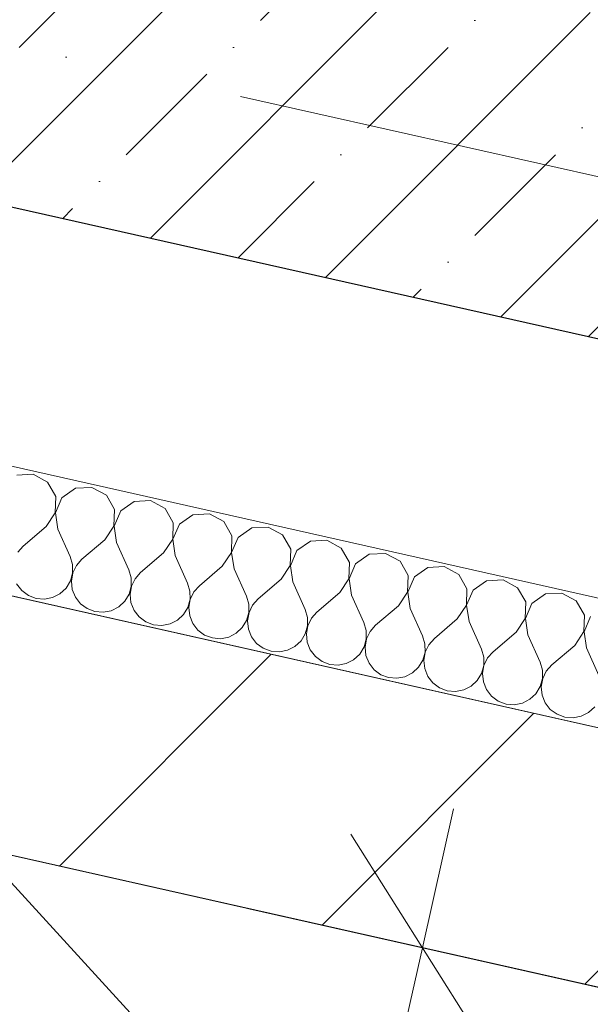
# Model space of a CAD drawing. Header units: millimetres. Extents: x -7213913 to -6999406, y 6129472 to 6470382.
# Tile 174 of 256: x -7192679 to -7192228, y 6174632 to 6175410. Entities that reach past the tile are written whole.
import ezdxf
from ezdxf.enums import TextEntityAlignment as Align

# ---------------------------------------------------------------- set-up
doc = ezdxf.new("R2010")
doc.units = ezdxf.units.MM
doc.header["$MEASUREMENT"] = 0
doc.linetypes.add('Штрихпунктирная', pattern=[670.277762, 352.777767, -176.388884, 0, -141.111112])
for name, color, linetype, lineweight in [('0_Ном._пера__1', 7, 'Continuous', 0), ('0_Ном._пера__120', 7, 'Continuous', 0), ('S - квартира_помещение.АР_Ном._пера__101', 252, 'Continuous', 0), ('АР-Стены_внутренние_пилоны.АР_Ном._пера__1', 7, 'Continuous', 30), ('АР-Стены_Перегородки_межквартирные_200.АР_Ном._пера__1', 7, 'Continuous', 30), ('АР-Чертеж-Оси_Осевые размеры.АР_Ном._пера__120', 7, 'Continuous', 0), ('АР-Чертеж-Размеры.АР_Ном._пера__1', 7, 'Continuous', 0)]:
    doc.layers.add(name, color=color, linetype=linetype, lineweight=lineweight)
for name, color, linetype in [('S - квартира_помещение.АР', 7, 'Continuous'), ('АР-Стены_внутренние_пилоны.АР', 7, 'Continuous'), ('АР-Стены_Перегородки_межквартирные_200.АР', 7, 'Continuous'), ('АР-Чертеж-Оси_Осевые размеры.АР', 7, 'Continuous'), ('АР-Чертеж-Размеры.АР', 7, 'Continuous')]:
    doc.layers.add(name, color=color, linetype=linetype)
doc.styles.add('РЎР“Р•РќР•Р\xa0Р\x98Р\xa0_РЎРўР\x98Р›Р¬_3', font='GOST_Common.ttf')
doc.styles.add('РЎР“Р•РќР•Р\xa0Р\x98Р\xa0_РЎРўР\x98Р›Р¬_5', font='GOTHIC.TTF')
doc.dimstyles.new('СГЕНЕРИР_СТИЛЬ__3', dxfattribs={"dimtxt": 129.999995, "dimasz": 142.5, "dimexe": 0.18, "dimexo": 300000, "dimgap": 0, "dimtad": 1, "dimdec": 0, "dimzin": 0, "dimdsep": 46, "dimtxsty": 'РЎР“Р•РќР•Р\xa0Р\x98Р\xa0_РЎРўР\x98Р›Р¬_3', "dimblk": 'ARROWHEAD_6', "dimblk1": 'ARROWHEAD_6', "dimblk2": 'ARROWHEAD_6', "dimcen": 0.09, "dimclrd": 7, "dimclre": 7, "dimclrt": 7, "dimazin": 0, "dimtfac": 1, "dimtdec": 4, "dimtmove": 0, "dimatfit": 3, "dimfxl": 1, "dimtolj": 1, "dimtzin": 0, "dimarcsym": 0})
doc.dimstyles.new('СГЕНЕРИР_СТИЛЬ__5', dxfattribs={"dimtxt": 200, "dimasz": 142.5, "dimexe": 0.18, "dimexo": 0.0625, "dimgap": 0, "dimtad": 1, "dimdec": 0, "dimzin": 0, "dimdsep": 46, "dimtxsty": 'РЎР“Р•РќР•Р\xa0Р\x98Р\xa0_РЎРўР\x98Р›Р¬_3', "dimblk": 'ARROWHEAD_6', "dimblk1": 'ARROWHEAD_6', "dimblk2": 'ARROWHEAD_6', "dimcen": 0.09, "dimse1": 1, "dimse2": 1, "dimclrd": 7, "dimclre": 7, "dimclrt": 7, "dimazin": 0, "dimtfac": 1, "dimtdec": 4, "dimtmove": 0, "dimatfit": 3, "dimfxl": 1, "dimtolj": 1, "dimtzin": 0, "dimarcsym": 0})

# ---------------------------------------------------------------- blocks, each defined once
blk = doc.blocks.new('Стена_10_10', base_point=(-7193465.12, 6175565.61))
at = {"layer": 'АР-Стены_внутренние_пилоны.АР', "linetype": 'Continuous', "lineweight": 0, "true_color": 0x000000}
h = blk.add_hatch(dxfattribs=at)
h.set_pattern_fill('ЖЕЛЕЗОБЕТОН__PROJECT__000A', color=18, style=0, pattern_type=2)
h.set_pattern_definition([(45, (-6566190.34, 6562677.8), (-84.852814, 84.852814), []), (45, (-6566232.77, 6562720.22), (-84.852814, 84.852814), [90, -30, 0, -30])])
h.paths.add_polyline_path([(-7191471.7, 6175246.02), (-7193315.77, 6175660.18), (-7193370.55, 6175416.26), (-7191526.49, 6175002.1)])
at = {"layer": 'АР-Стены_внутренние_пилоны.АР_Ном._пера__1', "color": 7, "linetype": 'Continuous', "lineweight": 30, "flags": 128}
blk.add_lwpolyline([(-7193614.48, 6175471.04), (-7191526.49, 6175002.1)], dxfattribs=at)
blk = doc.blocks.new('Стена_198_10', base_point=(-7193336.24, 6174998.62))
at = {"layer": 'АР-Стены_Перегородки_межквартирные_200.АР', "linetype": 'Continuous', "lineweight": 0, "true_color": 0x000000}
h = blk.add_hatch(dxfattribs=at)
h.set_pattern_fill('БЛОКИ_БЕТОННЫЕ_ЭФФЕКТИВН_28', color=18, style=0, pattern_type=2)
h.set_pattern_definition([(45, (-6566190.34, 6562677.8), (-127.279217, 127.279217), [])])
h.paths.add_polyline_path([(-7193260.58, 6174879.14), (-7186020.2, 6173252.99), (-7185976.38, 6173448.13), (-7193216.75, 6175074.28)])
at = {"layer": 'АР-Стены_Перегородки_межквартирные_200.АР_Ном._пера__1', "color": 7, "linetype": 'Continuous', "lineweight": 15, "flags": 128}
for points in [[(-7191543.44, 6174698.46), (-7193216.75, 6175074.28)], [(-7193260.58, 6174879.14), (-7186104.13, 6173271.84)]]:
    blk.add_lwpolyline(points, dxfattribs=at)
blk = doc.blocks.new('*X826', base_point=(-6566190.34, 6562677.79))
at = {"layer": '0_Ном._пера__1', "color": 7, "linetype": 'Continuous', "lineweight": 0}
for p, q in [((-7192668.62, 6175051.2), (-7192681.62, 6175050.48)), ((-7192657.19, 6175044.99), (-7192668.62, 6175051.2)), ((-7192650.73, 6175033.69), (-7192657.19, 6175044.99)), ((-7192635.16, 6175040.04), (-7192645.83, 6175032.59)), ((-7192622.16, 6175040.77), (-7192635.16, 6175040.04)), ((-7192610.73, 6175034.55), (-7192622.16, 6175040.77)), ((-7192651.17, 6175020.69), (-7192650.73, 6175033.69)), ((-7192645.83, 6175032.59), (-7192650.99, 6175020.65)), ((-7192604.27, 6175023.26), (-7192610.73, 6175034.55)), ((-7192588.69, 6175029.61), (-7192599.36, 6175022.16)), ((-7192575.7, 6175030.33), (-7192588.69, 6175029.61)), ((-7192564.27, 6175024.12), (-7192575.7, 6175030.33)), ((-7192658.39, 6175009.86), (-7192651.17, 6175020.69)), ((-7192650.99, 6175020.65), (-7192649.1, 6175007.77)), ((-7192604.71, 6175010.25), (-7192604.27, 6175023.26)), ((-7192599.36, 6175022.16), (-7192604.52, 6175010.21)), ((-7192557.81, 6175012.82), (-7192564.27, 6175024.12)), ((-7192558.25, 6174999.82), (-7192557.81, 6175012.82)), ((-7192542.23, 6175019.17), (-7192552.9, 6175011.72)), ((-7192529.24, 6175019.9), (-7192542.23, 6175019.17)), ((-7192517.81, 6175013.68), (-7192529.24, 6175019.9)), ((-7192511.35, 6175002.39), (-7192517.81, 6175013.68)), ((-7192658.39, 6175009.86), (-7192676.5, 6174994.4)), ((-7192649.1, 6175007.77), (-7192639.33, 6174986.06)), ((-7192611.93, 6174999.42), (-7192604.71, 6175010.25)), ((-7192604.52, 6175010.21), (-7192602.63, 6174997.34)), ((-7192552.9, 6175011.72), (-7192558.06, 6174999.78)), ((-7192495.77, 6175008.74), (-7192506.44, 6175001.29)), ((-7192482.78, 6175009.46), (-7192495.77, 6175008.74)), ((-7192471.34, 6175003.25), (-7192482.78, 6175009.46)), ((-7192611.93, 6174999.42), (-7192630.04, 6174983.97)), ((-7192602.63, 6174997.34), (-7192592.87, 6174975.62)), ((-7192565.46, 6174988.99), (-7192558.25, 6174999.82)), ((-7192558.06, 6174999.78), (-7192556.17, 6174986.9)), ((-7192511.79, 6174989.38), (-7192511.35, 6175002.39)), ((-7192506.44, 6175001.29), (-7192511.6, 6174989.34)), ((-7192464.88, 6174991.95), (-7192471.34, 6175003.25)), ((-7192449.31, 6174998.3), (-7192459.98, 6174990.85)), ((-7192436.32, 6174999.03), (-7192449.31, 6174998.3)), ((-7192424.88, 6174992.81), (-7192436.32, 6174999.03)), ((-7192676.5, 6174994.4), (-7192680.86, 6174989.49)), ((-7192519, 6174978.55), (-7192511.79, 6174989.38)), ((-7192511.6, 6174989.34), (-7192509.71, 6174976.47)), ((-7192465.33, 6174978.95), (-7192464.88, 6174991.95)), ((-7192459.98, 6174990.85), (-7192465.14, 6174978.91)), ((-7192418.42, 6174981.52), (-7192424.88, 6174992.81)), ((-7192637.49, 6174979.75), (-7192639.33, 6174986.06)), ((-7192630.04, 6174983.97), (-7192634.4, 6174979.06)), ((-7192565.46, 6174988.99), (-7192583.58, 6174973.53)), ((-7192556.17, 6174986.9), (-7192546.41, 6174965.19)), ((-7192402.85, 6174987.87), (-7192413.52, 6174980.42)), ((-7192389.85, 6174988.59), (-7192402.85, 6174987.87)), ((-7192378.42, 6174982.38), (-7192389.85, 6174988.59)), ((-7192371.96, 6174971.08), (-7192378.42, 6174982.38)), ((-7192637.44, 6174973.18), (-7192637.49, 6174979.75)), ((-7192634.4, 6174979.06), (-7192637.25, 6174973.14)), ((-7192591.03, 6174969.32), (-7192592.87, 6174975.62)), ((-7192519, 6174978.55), (-7192537.12, 6174963.1)), ((-7192509.71, 6174976.47), (-7192499.95, 6174954.75)), ((-7192472.54, 6174968.12), (-7192465.33, 6174978.95)), ((-7192465.14, 6174978.91), (-7192463.25, 6174966.03)), ((-7192418.87, 6174968.51), (-7192418.42, 6174981.52)), ((-7192413.52, 6174980.42), (-7192418.68, 6174968.47)), ((-7192356.39, 6174977.43), (-7192367.06, 6174969.98)), ((-7192343.39, 6174978.16), (-7192356.39, 6174977.43)), ((-7192331.96, 6174971.95), (-7192343.39, 6174978.16)), ((-7192642.6, 6174961.24), (-7192639.19, 6174966.85)), ((-7192639.19, 6174966.85), (-7192637.44, 6174973.18)), ((-7192637.25, 6174973.14), (-7192638.38, 6174966.67)), ((-7192638.38, 6174966.67), (-7192637.7, 6174960.13)), ((-7192590.98, 6174962.75), (-7192591.03, 6174969.32)), ((-7192587.94, 6174968.62), (-7192590.79, 6174962.7)), ((-7192583.58, 6174973.53), (-7192587.94, 6174968.62)), ((-7192472.54, 6174968.12), (-7192490.65, 6174952.66)), ((-7192463.25, 6174966.03), (-7192453.48, 6174944.32)), ((-7192426.08, 6174957.68), (-7192418.87, 6174968.51)), ((-7192418.68, 6174968.47), (-7192416.79, 6174955.6)), ((-7192372.4, 6174958.08), (-7192371.96, 6174971.08)), ((-7192367.06, 6174969.98), (-7192372.22, 6174958.04)), ((-7192325.5, 6174960.65), (-7192331.96, 6174971.95)), ((-7192309.92, 6174967), (-7192320.59, 6174959.55)), ((-7192296.93, 6174967.72), (-7192309.92, 6174967)), ((-7192285.5, 6174961.51), (-7192296.93, 6174967.72)), ((-7192681.71, 6174964.47), (-7192677.7, 6174959.27)), ((-7192677.7, 6174959.27), (-7192672.41, 6174955.37)), ((-7192647.42, 6174956.77), (-7192642.6, 6174961.24)), ((-7192637.7, 6174960.13), (-7192635.25, 6174954.04)), ((-7192592.73, 6174956.41), (-7192590.98, 6174962.75)), ((-7192590.79, 6174962.7), (-7192591.92, 6174956.23)), ((-7192544.57, 6174958.88), (-7192546.41, 6174965.19)), ((-7192544.52, 6174952.31), (-7192544.57, 6174958.88)), ((-7192541.48, 6174958.19), (-7192544.33, 6174952.27)), ((-7192537.12, 6174963.1), (-7192541.48, 6174958.19)), ((-7192325.94, 6174947.64), (-7192325.5, 6174960.65)), ((-7192320.59, 6174959.55), (-7192325.75, 6174947.6)), ((-7192279.04, 6174950.21), (-7192285.5, 6174961.51)), ((-7192672.41, 6174955.37), (-7192666.26, 6174953.06)), ((-7192666.26, 6174953.06), (-7192659.72, 6174952.52)), ((-7192659.72, 6174952.52), (-7192653.27, 6174953.79)), ((-7192653.27, 6174953.79), (-7192647.42, 6174956.77)), ((-7192635.25, 6174954.04), (-7192631.24, 6174948.84)), ((-7192600.96, 6174946.33), (-7192596.14, 6174950.8)), ((-7192596.14, 6174950.8), (-7192592.73, 6174956.41)), ((-7192591.92, 6174956.23), (-7192591.23, 6174949.7)), ((-7192546.27, 6174945.98), (-7192544.52, 6174952.31)), ((-7192544.33, 6174952.27), (-7192545.46, 6174945.8)), ((-7192498.1, 6174948.45), (-7192499.95, 6174954.75)), ((-7192490.65, 6174952.66), (-7192495.02, 6174947.75)), ((-7192426.08, 6174957.68), (-7192444.19, 6174942.23)), ((-7192416.79, 6174955.6), (-7192407.02, 6174933.88)), ((-7192379.62, 6174947.25), (-7192372.4, 6174958.08)), ((-7192372.22, 6174958.04), (-7192370.33, 6174945.16)), ((-7192263.46, 6174956.56), (-7192274.13, 6174949.11)), ((-7192250.47, 6174957.29), (-7192263.46, 6174956.56)), ((-7192239.04, 6174951.08), (-7192250.47, 6174957.29)), ((-7192232.58, 6174939.78), (-7192239.04, 6174951.08)), ((-7192631.24, 6174948.84), (-7192625.95, 6174944.94)), ((-7192625.95, 6174944.94), (-7192619.8, 6174942.63)), ((-7192619.8, 6174942.63), (-7192613.26, 6174942.08)), ((-7192613.26, 6174942.08), (-7192606.81, 6174943.35)), ((-7192606.81, 6174943.35), (-7192600.96, 6174946.33)), ((-7192591.23, 6174949.7), (-7192588.79, 6174943.6)), ((-7192588.79, 6174943.6), (-7192584.77, 6174938.4)), ((-7192549.68, 6174940.37), (-7192546.27, 6174945.98)), ((-7192545.46, 6174945.8), (-7192544.77, 6174939.26)), ((-7192498.06, 6174941.88), (-7192498.1, 6174948.45)), ((-7192495.02, 6174947.75), (-7192497.87, 6174941.84)), ((-7192451.64, 6174938.01), (-7192453.48, 6174944.32)), ((-7192379.62, 6174947.25), (-7192397.73, 6174931.79)), ((-7192370.33, 6174945.16), (-7192360.56, 6174923.45)), ((-7192333.16, 6174936.81), (-7192325.94, 6174947.64)), ((-7192325.75, 6174947.6), (-7192323.86, 6174934.73)), ((-7192279.48, 6174937.21), (-7192279.04, 6174950.21)), ((-7192274.13, 6174949.11), (-7192279.29, 6174937.17)), ((-7192584.77, 6174938.4), (-7192579.49, 6174934.5)), ((-7192560.35, 6174932.92), (-7192554.49, 6174935.9)), ((-7192554.49, 6174935.9), (-7192549.68, 6174940.37)), ((-7192544.77, 6174939.26), (-7192542.33, 6174933.17)), ((-7192503.22, 6174929.93), (-7192499.8, 6174935.54)), ((-7192499.8, 6174935.54), (-7192498.06, 6174941.88)), ((-7192497.87, 6174941.84), (-7192499, 6174935.36)), ((-7192499, 6174935.36), (-7192498.31, 6174928.83)), ((-7192451.59, 6174931.44), (-7192451.64, 6174938.01)), ((-7192448.55, 6174937.32), (-7192451.41, 6174931.4)), ((-7192444.19, 6174942.23), (-7192448.55, 6174937.32)), ((-7192333.16, 6174936.81), (-7192351.27, 6174921.36)), ((-7192286.69, 6174926.38), (-7192279.48, 6174937.21)), ((-7192279.29, 6174937.17), (-7192277.4, 6174924.29)), ((-7192233.02, 6174926.77), (-7192232.58, 6174939.78)), ((-7192227.67, 6174938.68), (-7192232.83, 6174926.73)), ((-7192579.49, 6174934.5), (-7192573.34, 6174932.19)), ((-7192573.34, 6174932.19), (-7192566.79, 6174931.65)), ((-7192566.79, 6174931.65), (-7192560.35, 6174932.92)), ((-7192542.33, 6174933.17), (-7192538.31, 6174927.97)), ((-7192538.31, 6174927.97), (-7192533.03, 6174924.07)), ((-7192508.03, 6174925.46), (-7192503.22, 6174929.93)), ((-7192498.31, 6174928.83), (-7192495.87, 6174922.73)), ((-7192453.34, 6174925.11), (-7192451.59, 6174931.44)), ((-7192451.41, 6174931.4), (-7192452.53, 6174924.93)), ((-7192405.18, 6174927.58), (-7192407.02, 6174933.88)), ((-7192405.13, 6174921.01), (-7192405.18, 6174927.58)), ((-7192397.73, 6174931.79), (-7192402.09, 6174926.88)), ((-7192323.86, 6174934.73), (-7192314.1, 6174913.01)), ((-7192533.03, 6174924.07), (-7192526.88, 6174921.76)), ((-7192526.88, 6174921.76), (-7192520.33, 6174921.21)), ((-7192520.33, 6174921.21), (-7192513.89, 6174922.48)), ((-7192513.89, 6174922.48), (-7192508.03, 6174925.46)), ((-7192495.87, 6174922.73), (-7192491.85, 6174917.53)), ((-7192461.57, 6174915.03), (-7192456.75, 6174919.5)), ((-7192456.75, 6174919.5), (-7192453.34, 6174925.11)), ((-7192452.53, 6174924.93), (-7192451.85, 6174918.39)), ((-7192406.88, 6174914.68), (-7192405.13, 6174921.01)), ((-7192404.94, 6174920.97), (-7192406.07, 6174914.49)), ((-7192402.09, 6174926.88), (-7192404.94, 6174920.97)), ((-7192358.72, 6174917.14), (-7192360.56, 6174923.45)), ((-7192351.27, 6174921.36), (-7192355.63, 6174916.45)), ((-7192286.69, 6174926.38), (-7192304.81, 6174910.93)), ((-7192277.4, 6174924.29), (-7192267.64, 6174902.58)), ((-7192240.23, 6174915.94), (-7192233.02, 6174926.77)), ((-7192232.83, 6174926.73), (-7192230.94, 6174913.86)), ((-7192491.85, 6174917.53), (-7192486.57, 6174913.63)), ((-7192486.57, 6174913.63), (-7192480.42, 6174911.32)), ((-7192473.87, 6174910.78), (-7192467.42, 6174912.05)), ((-7192467.42, 6174912.05), (-7192461.57, 6174915.03)), ((-7192451.85, 6174918.39), (-7192449.41, 6174912.3)), ((-7192449.41, 6174912.3), (-7192445.39, 6174907.1)), ((-7192410.29, 6174909.06), (-7192406.88, 6174914.68)), ((-7192406.07, 6174914.49), (-7192405.39, 6174907.96)), ((-7192358.67, 6174910.57), (-7192358.72, 6174917.14)), ((-7192355.63, 6174916.45), (-7192358.48, 6174910.53)), ((-7192312.26, 6174906.71), (-7192314.1, 6174913.01)), ((-7192240.23, 6174915.94), (-7192258.35, 6174900.49)), ((-7192230.94, 6174913.86), (-7192221.18, 6174892.14)), ((-7192480.42, 6174911.32), (-7192473.87, 6174910.78)), ((-7192445.39, 6174907.1), (-7192440.11, 6174903.2)), ((-7192420.96, 6174901.61), (-7192415.11, 6174904.59)), ((-7192415.11, 6174904.59), (-7192410.29, 6174909.06)), ((-7192405.39, 6174907.96), (-7192402.94, 6174901.86)), ((-7192363.83, 6174898.63), (-7192360.42, 6174904.24)), ((-7192360.42, 6174904.24), (-7192358.67, 6174910.57)), ((-7192358.48, 6174910.53), (-7192359.61, 6174904.06)), ((-7192359.61, 6174904.06), (-7192358.93, 6174897.53)), ((-7192312.21, 6174900.14), (-7192312.26, 6174906.71)), ((-7192309.17, 6174906.01), (-7192312.02, 6174900.1)), ((-7192304.81, 6174910.93), (-7192309.17, 6174906.01)), ((-7192440.11, 6174903.2), (-7192433.96, 6174900.89)), ((-7192433.96, 6174900.89), (-7192427.41, 6174900.35)), ((-7192427.41, 6174900.35), (-7192420.96, 6174901.61)), ((-7192402.94, 6174901.86), (-7192398.93, 6174896.66)), ((-7192398.93, 6174896.66), (-7192393.64, 6174892.76)), ((-7192368.65, 6174894.16), (-7192363.83, 6174898.63)), ((-7192358.93, 6174897.53), (-7192356.48, 6174891.43)), ((-7192313.96, 6174893.81), (-7192312.21, 6174900.14)), ((-7192312.02, 6174900.1), (-7192313.15, 6174893.62)), ((-7192265.8, 6174896.27), (-7192267.64, 6174902.58)), ((-7192265.75, 6174889.7), (-7192265.8, 6174896.27)), ((-7192258.35, 6174900.49), (-7192262.71, 6174895.58)), ((-7192393.64, 6174892.76), (-7192387.49, 6174890.45)), ((-7192387.49, 6174890.45), (-7192380.95, 6174889.91)), ((-7192380.95, 6174889.91), (-7192374.5, 6174891.18)), ((-7192374.5, 6174891.18), (-7192368.65, 6174894.16)), ((-7192356.48, 6174891.43), (-7192352.47, 6174886.23)), ((-7192322.19, 6174883.72), (-7192317.37, 6174888.19)), ((-7192317.37, 6174888.19), (-7192313.96, 6174893.81)), ((-7192313.15, 6174893.62), (-7192312.46, 6174887.09)), ((-7192267.5, 6174883.37), (-7192265.75, 6174889.7)), ((-7192265.56, 6174889.66), (-7192266.69, 6174883.19)), ((-7192262.71, 6174895.58), (-7192265.56, 6174889.66)), ((-7192352.47, 6174886.23), (-7192347.18, 6174882.33)), ((-7192347.18, 6174882.33), (-7192341.03, 6174880.02)), ((-7192334.49, 6174879.48), (-7192328.04, 6174880.74)), ((-7192328.04, 6174880.74), (-7192322.19, 6174883.72)), ((-7192312.46, 6174887.09), (-7192310.02, 6174880.99)), ((-7192310.02, 6174880.99), (-7192306, 6174875.79)), ((-7192270.91, 6174877.76), (-7192267.5, 6174883.37)), ((-7192266.69, 6174883.19), (-7192266, 6174876.66)), ((-7192341.03, 6174880.02), (-7192334.49, 6174879.48)), ((-7192306, 6174875.79), (-7192300.72, 6174871.89)), ((-7192281.58, 6174870.31), (-7192275.72, 6174873.29)), ((-7192275.72, 6174873.29), (-7192270.91, 6174877.76)), ((-7192266, 6174876.66), (-7192263.56, 6174870.56)), ((-7192300.72, 6174871.89), (-7192294.57, 6174869.58)), ((-7192294.57, 6174869.58), (-7192288.02, 6174869.04)), ((-7192288.02, 6174869.04), (-7192281.58, 6174870.31)), ((-7192263.56, 6174870.56), (-7192259.54, 6174865.36)), ((-7192259.54, 6174865.36), (-7192254.26, 6174861.46)), ((-7192229.26, 6174862.85), (-7192224.45, 6174867.32)), ((-7192254.26, 6174861.46), (-7192248.11, 6174859.15)), ((-7192248.11, 6174859.15), (-7192241.56, 6174858.61)), ((-7192241.56, 6174858.61), (-7192235.12, 6174859.87)), ((-7192235.12, 6174859.87), (-7192229.26, 6174862.85))]:
    blk.add_line(p, q, dxfattribs=at)
blk = doc.blocks.new('Стена_396_10', base_point=(-7193097.28, 6175149.91))
at = {"layer": '0_Ном._пера__1', "color": 7, "linetype": 'Continuous', "lineweight": 0, "flags": 128}
for points in [[(-7191619.1, 6174817.93), (-7193097.28, 6175149.91)], [(-7193119.19, 6175052.34), (-7191543.44, 6174698.44)]]:
    blk.add_lwpolyline(points, dxfattribs=at)
at = {"color": 7, "lineweight": 0}
blk.add_blockref('*X826', (-6566190.34, 6562677.79), dxfattribs=at)
blk = doc.blocks.new('Полилиния_3_10', base_point=(-7188739.45, 6173558.01))
at = {"layer": '0_Ном._пера__120', "color": 7, "linetype": 'Continuous', "lineweight": 0, "flags": 128}
blk.add_lwpolyline([(-7188739.45, 6173558.01), (-7192359.39, 6174371.03), (-7193239.85, 6175334.24)], dxfattribs=at)
blk = doc.blocks.new('*D961', base_point=(-6566190.34, 6562677.79))
at = {"layer": 'АР-Чертеж-Размеры.АР_Ном._пера__1', "color": 7, "linetype": 'Continuous', "lineweight": 0, "transparency": 16777216}
for p, q in [((-7193334.76, 6175575.9), (-7193273.12, 6175850.31)), ((-7193214.33, 6175769.85), (-7193393.56, 6175656.37)), ((-7193413.71, 6175737.76), (-7193303.94, 6175713.11)), ((-7193303.94, 6175713.11), (-7191459.83, 6175298.87)), ((-7191490.65, 6175161.67), (-7191429.01, 6175436.08)), ((-7191549.45, 6175242.13), (-7191370.22, 6175355.61)), ((-7191459.83, 6175298.87), (-7191350.07, 6175274.22))]:
    blk.add_line(p, q, dxfattribs=at)
at = {"layer": 'АР-Чертеж-Размеры.АР_Ном._пера__1', "color": 7, "lineweight": 0, "transparency": 16777216, "insert": (-7192565.01, 6175573.77), "char_height": 130, "attachment_point": 7, "rotation": 347.33997, "style": 'РЎР“Р•РќР•Р\xa0Р\x98Р\xa0_РЎРўР\x98Р›Р¬_3'}
blk.add_mtext('\\A1;{\\pql;\\fGOST Common|b0|i0|c204|p0;\\W1.000000;1\xa0890}', dxfattribs=at)
blk = doc.blocks.new('ARROWHEAD_6')
at = {"color": 0, "linetype": 'Continuous', "lineweight": 0}
for p, q in [((-0.5, -0.5), (0.5, 0.5)), ((0, 0), (-1, 0))]:
    blk.add_line(p, q, dxfattribs=at)
blk = doc.blocks.new('*D1096', base_point=(-6566190.34, 6562677.79))
at = {"layer": 'АР-Чертеж-Размеры.АР_Ном._пера__1', "color": 7, "linetype": 'Continuous', "lineweight": 0, "transparency": 16777216}
for p, q in [((-7192336.08, 6174786.8), (-7192360.73, 6174677.04)), ((-7192303.99, 6174587.43), (-7192417.47, 6174766.65)), ((-7192497.94, 6174707.85), (-7192223.52, 6174646.22)), ((-7192360.73, 6174677.04), (-7192858.21, 6172462.05)), ((-7192914.95, 6172551.66), (-7192801.46, 6172372.44)), ((-7192995.41, 6172492.86), (-7192721, 6172431.23)), ((-7192858.21, 6172462.05), (-7192882.86, 6172352.28))]:
    blk.add_line(p, q, dxfattribs=at)
at = {"layer": 'АР-Чертеж-Размеры.АР_Ном._пера__1', "color": 7, "lineweight": 0, "transparency": 16777216, "insert": (-7192718.17, 6173268.1), "char_height": 200, "attachment_point": 7, "rotation": 77.34172, "style": 'РЎР“Р•РќР•Р\xa0Р\x98Р\xa0_РЎРўР\x98Р›Р¬_3'}
blk.add_mtext('\\A1;{\\pql;\\fGOST Common|b0|i0|c204|p0;\\W1.000000;2\xa0270}', dxfattribs=at)
blk = doc.blocks.new('*D1097', base_point=(-6566190.34, 6562677.79))
at = {"layer": 'АР-Чертеж-Размеры.АР_Ном._пера__1', "color": 7, "linetype": 'Continuous', "lineweight": 0, "transparency": 16777216}
for p, q in [((-7193622.73, 6173266.68), (-7193684.36, 6172992.26)), ((-7193563.94, 6173186.21), (-7193743.16, 6173072.73)), ((-7193653.55, 6173129.47), (-7193763.31, 6173154.12)), ((-7191311.89, 6172603.55), (-7193653.55, 6173129.47)), ((-7191281.07, 6172740.75), (-7191342.7, 6172466.34)), ((-7191401.5, 6172546.81), (-7191222.28, 6172660.29)), ((-7191202.12, 6172578.89), (-7191311.89, 6172603.55))]:
    blk.add_line(p, q, dxfattribs=at)
at = {"layer": 'АР-Чертеж-Размеры.АР_Ном._пера__1', "color": 7, "lineweight": 0, "transparency": 16777216, "insert": (-7192794.01, 6172977.42), "char_height": 200, "attachment_point": 7, "rotation": 347.34172, "style": 'РЎР“Р•РќР•Р\xa0Р\x98Р\xa0_РЎРўР\x98Р›Р¬_3'}
blk.add_mtext('\\A1;{\\pql;\\fGOST Common|b0|i0|c204|p0;\\W1.000000;2\xa0400}', dxfattribs=at)
blk = doc.blocks.new('*D1098', base_point=(-6566190.34, 6562677.79))
at = {"layer": 'АР-Чертеж-Размеры.АР_Ном._пера__1', "color": 7, "linetype": 'Continuous', "lineweight": 0, "transparency": 16777216}
for p, q in [((-7193377.85, 6174357.02), (-7193316.22, 6174631.43)), ((-7193257.42, 6174550.97), (-7193436.64, 6174437.48)), ((-7193456.8, 6174518.88), (-7193347.03, 6174494.22)), ((-7193347.03, 6174494.22), (-7186190.58, 6172886.92)), ((-7186221.4, 6172749.72), (-7186159.77, 6173024.13)), ((-7186280.19, 6172830.18), (-7186100.97, 6172943.67)), ((-7186190.58, 6172886.92), (-7186080.82, 6172862.27))]:
    blk.add_line(p, q, dxfattribs=at)
at = {"layer": 'АР-Чертеж-Размеры.АР_Ном._пера__1', "color": 7, "lineweight": 0, "transparency": 16777216, "insert": (-7190070.25, 6173799.27), "char_height": 200, "attachment_point": 7, "rotation": 347.34172, "style": 'РЎР“Р•РќР•Р\xa0Р\x98Р\xa0_РЎРўР\x98Р›Р¬_3'}
blk.add_mtext('\\A1;{\\pql;\\fGOST Common|b0|i0|c204|p0;\\W1.000000;7\xa0335}', dxfattribs=at)
blk = doc.blocks.new('Стандартный Маркер Сетки[187]_10', base_point=(-7209178.45, 6179094.59))
at = {"layer": 'АР-Чертеж-Оси_Осевые размеры.АР_Ном._пера__120', "color": 7, "linetype": 'Штрихпунктирная', "lineweight": 0}
blk.add_line((-7208202.75, 6178875.45), (-7184083.84, 6173458.47), dxfattribs=at)
at = {"layer": 'АР-Чертеж-Оси_Осевые размеры.АР_Ном._пера__120', "color": 7, "lineweight": 0, "style": 'РЎР“Р•РќР•Р\xa0Р\x98Р\xa0_РЎРўР\x98Р›Р¬_5'}
blk.add_attdef('AC_MarkerText_1', text='', height=350, rotation=347.34176, dxfattribs=at).set_placement((-7209596.37, 6179385.23), align=Align.TOP_CENTER)
blk = doc.blocks.new('Стандартный Маркер Сетки[208]_10', base_point=(-7209178.45, 6179094.59))
at = {"layer": 'АР-Чертеж-Оси_Осевые размеры.АР_Ном._пера__120', "color": 7, "linetype": 'Штрихпунктирная', "lineweight": 0}
blk.add_line((-7208202.75, 6178875.45), (-7184083.84, 6173458.47), dxfattribs=at)
at = {"layer": 'АР-Чертеж-Оси_Осевые размеры.АР_Ном._пера__120', "color": 7, "lineweight": 0, "style": 'РЎР“Р•РќР•Р\xa0Р\x98Р\xa0_РЎРўР\x98Р›Р¬_5'}
blk.add_attdef('AC_MarkerText_1', text='', height=350, rotation=347.34176, dxfattribs=at).set_placement((-7209596.37, 6179385.23), align=Align.TOP_CENTER)

msp = doc.modelspace()

# ---------------------------------------------------------------- linework, layer by layer
at = {"layer": 'S - квартира_помещение.АР', "color": 254, "linetype": 'Continuous', "lineweight": 0, "true_color": 0xd8d8d8, "flags": 128}
msp.add_lwpolyline([(-7191575.17, 6171426.89), (-7190722.41, 6171235.37), (-7190722.63, 6171234.39), (-7186334.78, 6170248.9), (-7186314.01, 6170301.42), (-7186280.59, 6170774.66), (-7186280.57, 6170774.66), (-7186104.13, 6173271.83), (-7188699.21, 6173854.67), (-7193260.59, 6174879.12), (-7193758.06, 6172664.15), (-7191415.46, 6172138.01)], close=True, dxfattribs=at)
at = {"layer": 'S - квартира_помещение.АР_Ном._пера__101', "color": 252, "linetype": 'Continuous', "lineweight": 0, "flags": 128}
msp.add_lwpolyline([(-7191416.43, 6172138.23), (-7190919.07, 6174352.55), (-7193260.59, 6174879.12), (-7193758.66, 6172664.28)], close=True, dxfattribs=at)

# ---------------------------------------------------------------- block references
at = {"color": 7, "linetype": 'Continuous', "lineweight": 0}
msp.add_blockref('Полилиния_3_10', (-7188739.45, 6173558.01), dxfattribs=at)
at = {"color": 7, "lineweight": 0}
msp.add_blockref('Стена_396_10', (-7193097.28, 6175149.91), dxfattribs=at)
at = {"layer": 'АР-Стены_внутренние_пилоны.АР', "color": 7, "lineweight": 0}
msp.add_blockref('Стена_10_10', (-7193465.12, 6175565.61), dxfattribs=at)
at = {"layer": 'АР-Стены_Перегородки_межквартирные_200.АР', "color": 7, "lineweight": 0}
msp.add_blockref('Стена_198_10', (-7193336.24, 6174998.62), dxfattribs=at)
at = {"layer": 'АР-Чертеж-Оси_Осевые размеры.АР', "color": 8, "linetype": 'Continuous', "lineweight": 15}
for name in ['Стандартный Маркер Сетки[187]_10', 'Стандартный Маркер Сетки[208]_10']:
    msp.add_blockref(name, (-7209178.45, 6179094.59), dxfattribs=at)

# ---------------------------------------------------------------- dimensions: what is measured, and where the dimension line sits
at = {"layer": 'АР-Чертеж-Размеры.АР', "color": 7, "linetype": 'Continuous', "lineweight": 0}
for base, p1, p2, angle, dimstyle, picture, middle, turn in [((-7191459.83, 6175298.87), (-7192882.99, 6177587.1), (-7191471.7, 6175246.02), 347.33997, 'СГЕНЕРИР_СТИЛЬ__3', '*D961', (-7192333.18, 6175588.32), 347.33997), ((-7193653.55, 6173129.47), (-7190919.07, 6174352.55), (-7193260.58, 6174879.14), 167.34172, 'СГЕНЕРИР_СТИЛЬ__5', '*D1097', (-7192437.36, 6172999.81), 347.34172), ((-7186190.58, 6172886.92), (-7193260.58, 6174879.14), (-7186104.13, 6173271.84), 347.34172, 'СГЕНЕРИР_СТИЛЬ__5', '*D1098', (-7189713.59, 6173821.66), 347.34172), ((-7192858.21, 6172462.05), (-7193260.58, 6174879.14), (-7191416.43, 6172138.23), 257.34172, 'СГЕНЕРИР_СТИЛЬ__5', '*D1096', (-7192740.55, 6173624.76), 77.34172)]:
    dim = msp.add_linear_dim(base=base, p1=p1, p2=p2, angle=angle, dimstyle=dimstyle, dxfattribs=at)
    dim.commit()
    dim.dimension.update_dxf_attribs({"geometry": picture, "text_midpoint": middle, "dimtype": 160, "text_rotation": turn})

doc.saveas('drawing.dxf')
